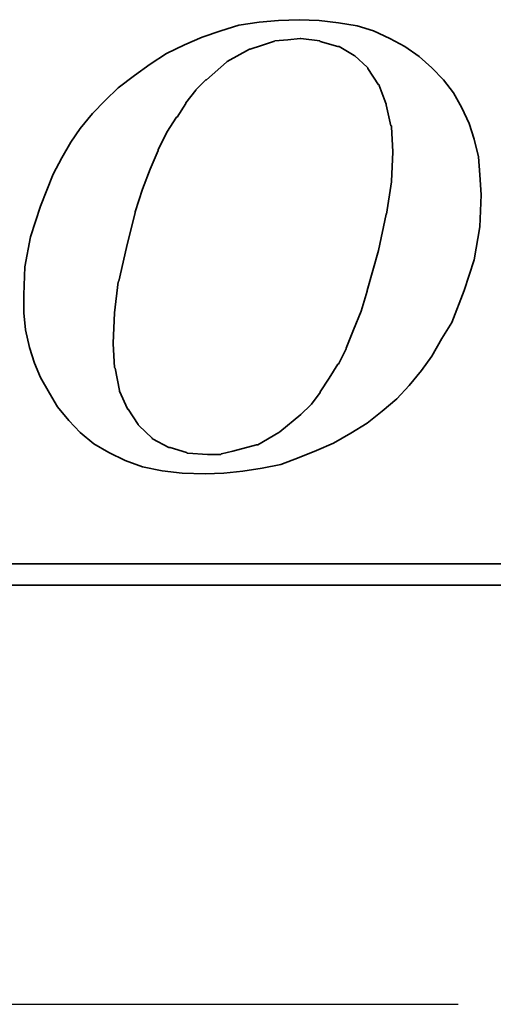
# Model space of a CAD drawing. Extents: x 23 to 149, y 34 to 103.
# Tile 38 of 45: x 132.48 to 134.57, y 64.83 to 69.17. Entities that reach past the tile are written whole.
import ezdxf

# ---------------------------------------------------------------- set-up
doc = ezdxf.new("R2010")
doc.units = 0
doc.header["$LTSCALE"] = 2
doc.header["$MEASUREMENT"] = 0
doc.linetypes.add('CENTER', pattern=[2, 1.25, -0.25, 0.25, -0.25])
for name, color, linetype in [('CL', 1, 'CENTER'), ('DIM', 4, 'CONTINUOUS'), ('layer 1', 7, 'CONTINUOUS')]:
    doc.layers.add(name, color=color, linetype=linetype)

# ---------------------------------------------------------------- blocks, each defined once
blk = doc.blocks.new('TBI MOTION logo(完整正式版)')
at = {"layer": 'layer 1', "color": 22, "lineweight": 35}
for points, knots in [([(35.79625, -6.98375), (35.79625, -6.98375), (36.23125, -7.43875), (36.23125, -7.43875), (36.23125, -7.43875), (36.23125, -7.43875), (36.75625, -7.87125), (36.75625, -7.87125), (36.75625, -7.87125), (36.75625, -7.87125), (37.33125, -8.20375), (37.33125, -8.20375), (37.33125, -8.20375), (37.33125, -8.20375), (37.95625, -8.51875), (37.95625, -8.51875), (37.95625, -8.51875), (37.95625, -8.51875), (38.62625, -8.75875), (38.62625, -8.75875), (38.62625, -8.75875), (38.62625, -8.75875), (39.37125, -8.90375), (39.37125, -8.90375), (39.37125, -8.90375), (39.37125, -8.90375), (40.14125, -8.99875), (40.14125, -8.99875), (40.14125, -8.99875), (40.14125, -8.99875), (41.02625, -9.02375), (41.02625, -9.02375), (41.02625, -9.02375), (41.02625, -9.02375), (41.74625, -8.99875), (41.74625, -8.99875), (41.74625, -8.99875), (41.74625, -8.99875), (42.46625, -8.92375), (42.46625, -8.92375), (42.46625, -8.92375), (42.46625, -8.92375), (43.21125, -8.80625), (43.21125, -8.80625), (43.21125, -8.80625), (43.21125, -8.80625), (43.93125, -8.66375), (43.93125, -8.66375), (43.93125, -8.66375), (43.93125, -8.66375), (44.62625, -8.39875), (44.62625, -8.39875), (44.62625, -8.39875), (44.62625, -8.39875), (45.29625, -8.13375), (45.29625, -8.13375), (45.29625, -8.13375), (45.29625, -8.13375), (45.94625, -7.84375), (45.94625, -7.84375), (45.94625, -7.84375), (45.94625, -7.84375), (46.61625, -7.46375), (46.61625, -7.46375), (46.61625, -7.46375), (46.61625, -7.46375), (47.24125, -7.07875), (47.24125, -7.07875), (47.24125, -7.07875), (47.24125, -7.07875), (47.81625, -6.62375), (47.81625, -6.62375), (47.81625, -6.62375), (47.81625, -6.62375), (48.36875, -6.14375), (48.36875, -6.14375), (48.36875, -6.14375), (48.36875, -6.14375), (48.84625, -5.64125), (48.84625, -5.64125), (48.84625, -5.64125), (48.84625, -5.64125), (49.32625, -5.06375), (49.32625, -5.06375), (49.32625, -5.06375), (49.32625, -5.06375), (49.71125, -4.51374), (49.71125, -4.51374), (49.71125, -4.51374), (49.71125, -4.51374), (50.09625, -3.83874), (50.09625, -3.83874), (50.09625, -3.83874), (50.09625, -3.83874), (50.48125, -3.21374), (50.48125, -3.21374), (50.48125, -3.21374), (50.48125, -3.21374), (50.96125, -1.99125), (50.96125, -1.99125), (50.96125, -1.99125), (50.96125, -1.99125), (51.34375, -0.81875), (51.34375, -0.81875), (51.34375, -0.81875), (51.34375, -0.81875), (51.56125, 0.45624), (51.56125, 0.45624), (51.56125, 0.45624), (51.56125, 0.45624), (51.60625, 1.67624), (51.60625, 1.67624), (51.60625, 1.67624), (51.60625, 1.67624), (51.56125, 2.44625), (51.56125, 2.44625), (51.56125, 2.44625), (51.56125, 2.44625), (51.51125, 3.14125), (51.51125, 3.14125), (51.51125, 3.14125), (51.51125, 3.14125), (51.34375, 3.81125), (51.34375, 3.81125), (51.34375, 3.81125), (51.34375, 3.81125), (51.15125, 4.41125), (51.15125, 4.41125), (51.15125, 4.41125), (51.15125, 4.41125), (50.86125, 5.01125), (50.86125, 5.01125), (50.86125, 5.01125), (50.86125, 5.01125), (50.55125, 5.58875), (50.55125, 5.58875), (50.55125, 5.58875), (50.55125, 5.58875), (50.16625, 6.09125), (50.16625, 6.09125), (50.16625, 6.09125), (50.16625, 6.09125), (49.71125, 6.54875), (49.71125, 6.54875), (49.71125, 6.54875), (49.71125, 6.54875), (49.23125, 6.98125), (49.23125, 6.98125), (49.23125, 6.98125), (49.23125, 6.98125), (48.67875, 7.36625), (48.67875, 7.36625), (48.67875, 7.36625), (48.67875, 7.36625), (48.10375, 7.67625), (48.10375, 7.67625), (48.10375, 7.67625), (48.10375, 7.67625), (47.48125, 7.96375), (47.48125, 7.96375), (47.48125, 7.96375), (47.48125, 7.96375), (46.85625, 8.15625), (46.85625, 8.15625), (46.85625, 8.15625), (46.85625, 8.15625), (46.13625, 8.27624), (46.13625, 8.27624), (46.13625, 8.27624), (46.13625, 8.27624), (45.39125, 8.37125), (45.39125, 8.37125), (45.39125, 8.37125), (45.39125, 8.37125), (44.62625, 8.39624), (44.62625, 8.39624), (44.62625, 8.39624), (44.62625, 8.39624), (43.83625, 8.37125), (43.83625, 8.37125), (43.83625, 8.37125), (43.83625, 8.37125), (43.09125, 8.30125), (43.09125, 8.30125), (43.09125, 8.30125), (43.09125, 8.30125), (42.32125, 8.18125), (42.32125, 8.18125), (42.32125, 8.18125), (42.32125, 8.18125), (41.62875, 7.96375), (41.62875, 7.96375), (41.62875, 7.96375), (41.62875, 7.96375), (40.90625, 7.72625), (40.90625, 7.72625), (40.90625, 7.72625), (40.90625, 7.72625), (40.23624, 7.43625), (40.23624, 7.43625), (40.23624, 7.43625), (40.23624, 7.43625), (39.54124, 7.10125), (39.54124, 7.10125), (39.54124, 7.10125), (39.54124, 7.10125), (38.91625, 6.69125), (38.91625, 6.69125), (38.91625, 6.69125), (38.91625, 6.69125), (38.31625, 6.26125), (38.31625, 6.26125), (38.31625, 6.26125), (38.31625, 6.26125), (37.69125, 5.78125), (37.69125, 5.78125), (37.69125, 5.78125), (37.69125, 5.78125), (37.18625, 5.30125), (37.18625, 5.30125), (37.18625, 5.30125), (37.18625, 5.30125), (36.70625, 4.79624), (36.70625, 4.79624), (36.70625, 4.79624), (36.70625, 4.79624), (36.23125, 4.22125), (36.23125, 4.22125), (36.23125, 4.22125), (36.23125, 4.22125), (35.87124, 3.69375), (35.87124, 3.69375), (35.87124, 3.69375), (35.87124, 3.69375), (35.53125, 3.09125), (35.53125, 3.09125), (35.53125, 3.09125), (35.53125, 3.09125), (35.19875, 2.47125), (35.19875, 2.47125), (35.19875, 2.47125), (35.19875, 2.47125), (34.71625, 1.24625), (34.71625, 1.24625), (34.71625, 1.24625), (34.71625, 1.24625), (34.33125, 0.06874), (34.33125, 0.06874), (34.33125, 0.06874), (34.33125, 0.06874), (34.11625, -1.07875), (34.11625, -1.07875), (34.11625, -1.07875), (34.11625, -1.07875), (34.07125, -2.15875), (34.07125, -2.15875), (34.07125, -2.15875), (34.07125, -2.15875), (34.07125, -2.85375), (34.07125, -2.85375), (34.07125, -2.85375), (34.07125, -2.85375), (34.14125, -3.50375), (34.14125, -3.50375), (34.14125, -3.50375), (34.14125, -3.50375), (34.28625, -4.17375), (34.28625, -4.17375), (34.28625, -4.17375), (34.28625, -4.17375), (34.47625, -4.77624), (34.47625, -4.77624), (34.47625, -4.77624), (34.47625, -4.77624), (34.71625, -5.32625), (34.71625, -5.32625), (34.71625, -5.32625), (34.71625, -5.32625), (35.05375, -5.92875), (35.05375, -5.92875), (35.05375, -5.92875), (35.05375, -5.92875), (35.36375, -6.45375), (35.36375, -6.45375), (35.36375, -6.45375), (35.36375, -6.45375), (35.79625, -6.98375), (35.79625, -6.98375)], [0, 0, 0, 0, 0.01388889, 0.01388889, 0.01388889, 0.01388889, 0.02777778, 0.02777778, 0.02777778, 0.02777778, 0.04166667, 0.04166667, 0.04166667, 0.04166667, 0.05555556, 0.05555556, 0.05555556, 0.05555556, 0.06944444, 0.06944444, 0.06944444, 0.06944444, 0.08333333, 0.08333333, 0.08333333, 0.08333333, 0.09722222, 0.09722222, 0.09722222, 0.09722222, 0.11111111, 0.11111111, 0.11111111, 0.11111111, 0.125, 0.125, 0.125, 0.125, 0.13888889, 0.13888889, 0.13888889, 0.13888889, 0.15277778, 0.15277778, 0.15277778, 0.15277778, 0.16666667, 0.16666667, 0.16666667, 0.16666667, 0.18055556, 0.18055556, 0.18055556, 0.18055556, 0.19444444, 0.19444444, 0.19444444, 0.19444444, 0.20833333, 0.20833333, 0.20833333, 0.20833333, 0.22222222, 0.22222222, 0.22222222, 0.22222222, 0.23611111, 0.23611111, 0.23611111, 0.23611111, 0.25, 0.25, 0.25, 0.25, 0.26388889, 0.26388889, 0.26388889, 0.26388889, 0.27777778, 0.27777778, 0.27777778, 0.27777778, 0.29166667, 0.29166667, 0.29166667, 0.29166667, 0.30555556, 0.30555556, 0.30555556, 0.30555556, 0.31944444, 0.31944444, 0.31944444, 0.31944444, 0.33333333, 0.33333333, 0.33333333, 0.33333333, 0.34722222, 0.34722222, 0.34722222, 0.34722222, 0.36111111, 0.36111111, 0.36111111, 0.36111111, 0.375, 0.375, 0.375, 0.375, 0.38888889, 0.38888889, 0.38888889, 0.38888889, 0.40277778, 0.40277778, 0.40277778, 0.40277778, 0.41666667, 0.41666667, 0.41666667, 0.41666667, 0.43055556, 0.43055556, 0.43055556, 0.43055556, 0.44444444, 0.44444444, 0.44444444, 0.44444444, 0.45833333, 0.45833333, 0.45833333, 0.45833333, 0.47222222, 0.47222222, 0.47222222, 0.47222222, 0.48611111, 0.48611111, 0.48611111, 0.48611111, 0.5, 0.5, 0.5, 0.5, 0.51388889, 0.51388889, 0.51388889, 0.51388889, 0.52777778, 0.52777778, 0.52777778, 0.52777778, 0.54166667, 0.54166667, 0.54166667, 0.54166667, 0.55555556, 0.55555556, 0.55555556, 0.55555556, 0.56944444, 0.56944444, 0.56944444, 0.56944444, 0.58333333, 0.58333333, 0.58333333, 0.58333333, 0.59722222, 0.59722222, 0.59722222, 0.59722222, 0.61111111, 0.61111111, 0.61111111, 0.61111111, 0.625, 0.625, 0.625, 0.625, 0.63888889, 0.63888889, 0.63888889, 0.63888889, 0.65277778, 0.65277778, 0.65277778, 0.65277778, 0.66666667, 0.66666667, 0.66666667, 0.66666667, 0.68055556, 0.68055556, 0.68055556, 0.68055556, 0.69444444, 0.69444444, 0.69444444, 0.69444444, 0.70833333, 0.70833333, 0.70833333, 0.70833333, 0.72222222, 0.72222222, 0.72222222, 0.72222222, 0.73611111, 0.73611111, 0.73611111, 0.73611111, 0.75, 0.75, 0.75, 0.75, 0.76388889, 0.76388889, 0.76388889, 0.76388889, 0.77777778, 0.77777778, 0.77777778, 0.77777778, 0.79166667, 0.79166667, 0.79166667, 0.79166667, 0.80555556, 0.80555556, 0.80555556, 0.80555556, 0.81944444, 0.81944444, 0.81944444, 0.81944444, 0.83333333, 0.83333333, 0.83333333, 0.83333333, 0.84722222, 0.84722222, 0.84722222, 0.84722222, 0.86111111, 0.86111111, 0.86111111, 0.86111111, 0.875, 0.875, 0.875, 0.875, 0.88888889, 0.88888889, 0.88888889, 0.88888889, 0.90277778, 0.90277778, 0.90277778, 0.90277778, 0.91666667, 0.91666667, 0.91666667, 0.91666667, 0.93055556, 0.93055556, 0.93055556, 0.93055556, 0.94444444, 0.94444444, 0.94444444, 0.94444444, 0.95833333, 0.95833333, 0.95833333, 0.95833333, 0.97222222, 0.97222222, 0.97222222, 0.97222222, 0.98611111, 0.98611111, 0.98611111, 0.98611111, 1, 1, 1, 1]), ([(38.33875, 1.03124), (38.33875, 1.03124), (38.62625, 1.89625), (38.62625, 1.89625), (38.62625, 1.89625), (38.62625, 1.89625), (38.91625, 2.66375), (38.91625, 2.66375), (38.91625, 2.66375), (38.91625, 2.66375), (39.22625, 3.38125), (39.22625, 3.38125), (39.22625, 3.38125), (39.22625, 3.38125), (39.22625, 3.40624), (39.22625, 3.40624), (39.22625, 3.40624), (39.22625, 3.40624), (39.56124, 4.07624), (39.56124, 4.07624), (39.56124, 4.07624), (39.56124, 4.07624), (39.92125, 4.65125), (39.92125, 4.65125), (39.92125, 4.65125), (39.92125, 4.65125), (39.94625, 4.65125), (39.94625, 4.65125), (39.94625, 4.65125), (39.94625, 4.65125), (40.28125, 5.17875), (40.28125, 5.17875), (40.28125, 5.17875), (40.28125, 5.17875), (40.28125, 5.20375), (40.28125, 5.20375), (40.28125, 5.20375), (40.28125, 5.20375), (40.66875, 5.68625), (40.66875, 5.68625), (40.66875, 5.68625), (40.66875, 5.68625), (40.66875, 5.70625), (40.66875, 5.70625), (40.66875, 5.70625), (40.66875, 5.70625), (41.05124, 6.09125), (41.05124, 6.09125), (41.05124, 6.09125), (41.05124, 6.09125), (41.07625, 6.09125), (41.07625, 6.09125), (41.07625, 6.09125), (41.07625, 6.09125), (41.84125, 6.76625), (41.84125, 6.76625), (41.84125, 6.76625), (41.84125, 6.76625), (41.86625, 6.78625), (41.86625, 6.78625), (41.86625, 6.78625), (41.86625, 6.78625), (42.73125, 7.26624), (42.73125, 7.26624), (42.73125, 7.26624), (42.73125, 7.26624), (42.75625, 7.26624), (42.75625, 7.26624), (42.75625, 7.26624), (42.75625, 7.26624), (43.18625, 7.41125), (43.18625, 7.41125), (43.18625, 7.41125), (43.18625, 7.41125), (43.64125, 7.55625), (43.64125, 7.55625), (43.64125, 7.55625), (43.64125, 7.55625), (43.66625, 7.55625), (43.66625, 7.55625), (43.66625, 7.55625), (43.66625, 7.55625), (43.69125, 7.58124), (43.69125, 7.58124), (43.69125, 7.58124), (43.69125, 7.58124), (44.19125, 7.62625), (44.19125, 7.62625), (44.19125, 7.62625), (44.19125, 7.62625), (44.67125, 7.67625), (44.67125, 7.67625), (44.67125, 7.67625), (44.67125, 7.67625), (44.69625, 7.67625), (44.69625, 7.67625), (44.69625, 7.67625), (44.69625, 7.67625), (45.41875, 7.58124), (45.41875, 7.58124), (45.41875, 7.58124), (45.41875, 7.58124), (45.44125, 7.55625), (45.44125, 7.55625), (45.44125, 7.55625), (45.44125, 7.55625), (46.11125, 7.36625), (46.11125, 7.36625), (46.11125, 7.36625), (46.11125, 7.36625), (46.13625, 7.36625), (46.13625, 7.36625), (46.13625, 7.36625), (46.13625, 7.36625), (46.15875, 7.36625), (46.15875, 7.36625), (46.15875, 7.36625), (46.15875, 7.36625), (46.73625, 7.02624), (46.73625, 7.02624), (46.73625, 7.02624), (46.73625, 7.02624), (46.76125, 7.00624), (46.76125, 7.00624), (46.76125, 7.00624), (46.76125, 7.00624), (47.24125, 6.57124), (47.24125, 6.57124), (47.24125, 6.57124), (47.24125, 6.57124), (47.26625, 6.54875), (47.26625, 6.54875), (47.26625, 6.54875), (47.26625, 6.54875), (47.26625, 6.52375), (47.26625, 6.52375), (47.26625, 6.52375), (47.26625, 6.52375), (47.67375, 5.89875), (47.67375, 5.89875), (47.67375, 5.89875), (47.67375, 5.89875), (47.69625, 5.89875), (47.69625, 5.89875), (47.69625, 5.89875), (47.69625, 5.89875), (47.69625, 5.87625), (47.69625, 5.87625), (47.69625, 5.87625), (47.69625, 5.87625), (47.96125, 5.15625), (47.96125, 5.15625), (47.96125, 5.15625), (47.96125, 5.15625), (47.96125, 5.13125), (47.96125, 5.13125), (47.96125, 5.13125), (47.96125, 5.13125), (48.15125, 4.31875), (48.15125, 4.31875), (48.15125, 4.31875), (48.15125, 4.31875), (48.17625, 4.31875), (48.17625, 4.31875), (48.17625, 4.31875), (48.17625, 4.31875), (48.17625, 4.29125), (48.17625, 4.29125), (48.17625, 4.29125), (48.17625, 4.29125), (48.22625, 3.33125), (48.22625, 3.33125), (48.22625, 3.33125), (48.22625, 3.33125), (48.22625, 3.30875), (48.22625, 3.30875), (48.22625, 3.30875), (48.22625, 3.30875), (48.17625, 2.20624), (48.17625, 2.20624), (48.17625, 2.20624), (48.17625, 2.20624), (48.17625, 2.18124), (48.17625, 2.18124), (48.17625, 2.18124), (48.17625, 2.18124), (47.98375, 0.93624), (47.98375, 0.93624), (47.98375, 0.93624), (47.98375, 0.93624), (47.96125, 0.93624), (47.96125, 0.93624), (47.96125, 0.93624), (47.96125, 0.93624), (47.67375, -0.45874), (47.67375, -0.45874), (47.67375, -0.45874), (47.67375, -0.45874), (47.24125, -1.99125), (47.24125, -1.99125), (47.24125, -1.99125), (47.24125, -1.99125), (47.24125, -2.01874), (47.24125, -2.01874), (47.24125, -2.01874), (47.24125, -2.01874), (47.00125, -2.78375), (47.00125, -2.78375), (47.00125, -2.78375), (47.00125, -2.78375), (46.71125, -3.50375), (46.71125, -3.50375), (46.71125, -3.50375), (46.71125, -3.50375), (46.42625, -4.19875), (46.42625, -4.19875), (46.42625, -4.19875), (46.42625, -4.19875), (46.42625, -4.22375), (46.42625, -4.22375), (46.42625, -4.22375), (46.42625, -4.22375), (46.13625, -4.82374), (46.13625, -4.82374), (46.13625, -4.82374), (46.13625, -4.82374), (46.11125, -4.82374), (46.11125, -4.82374), (46.11125, -4.82374), (46.11125, -4.82374), (45.77625, -5.35125), (45.77625, -5.35125), (45.77625, -5.35125), (45.77625, -5.35125), (45.44125, -5.87875), (45.44125, -5.87875), (45.44125, -5.87875), (45.44125, -5.87875), (45.44125, -5.90375), (45.44125, -5.90375), (45.44125, -5.90375), (45.44125, -5.90375), (45.10625, -6.35875), (45.10625, -6.35875), (45.10625, -6.35875), (45.10625, -6.35875), (45.08125, -6.38375), (45.08125, -6.38375), (45.08125, -6.38375), (45.08125, -6.38375), (44.69625, -6.74375), (44.69625, -6.74375), (44.69625, -6.74375), (44.69625, -6.74375), (43.88375, -7.41625), (43.88375, -7.41625), (43.88375, -7.41625), (43.88375, -7.41625), (43.85625, -7.43875), (43.85625, -7.43875), (43.85625, -7.43875), (43.85625, -7.43875), (43.04125, -7.91875), (43.04125, -7.91875), (43.04125, -7.91875), (43.04125, -7.91875), (43.01625, -7.91875), (43.01625, -7.91875), (43.01625, -7.91875), (43.01625, -7.91875), (42.99625, -7.91875), (42.99625, -7.91875), (42.99625, -7.91875), (42.99625, -7.91875), (42.08125, -8.15875), (42.08125, -8.15875), (42.08125, -8.15875), (42.08125, -8.15875), (41.65125, -8.25625), (41.65125, -8.25625), (41.65125, -8.25625), (41.65125, -8.25625), (41.62875, -8.27875), (41.62875, -8.27875), (41.62875, -8.27875), (41.62875, -8.27875), (41.60125, -8.27875), (41.60125, -8.27875), (41.60125, -8.27875), (41.60125, -8.27875), (41.12125, -8.27875), (41.12125, -8.27875), (41.12125, -8.27875), (41.12125, -8.27875), (40.35624, -8.23125), (40.35624, -8.23125), (40.35624, -8.23125), (40.35624, -8.23125), (40.33125, -8.23125), (40.33125, -8.23125), (40.33125, -8.23125), (40.33125, -8.23125), (40.30625, -8.20375), (40.30625, -8.20375), (40.30625, -8.20375), (40.30625, -8.20375), (39.68375, -8.01375), (39.68375, -8.01375), (39.68375, -8.01375), (39.68375, -8.01375), (39.66124, -8.01375), (39.66124, -8.01375), (39.66124, -8.01375), (39.66124, -8.01375), (39.63625, -8.01375), (39.63625, -8.01375), (39.63625, -8.01375), (39.63625, -8.01375), (39.01125, -7.67875), (39.01125, -7.67875), (39.01125, -7.67875), (39.01125, -7.67875), (38.98875, -7.65375), (38.98875, -7.65375), (38.98875, -7.65375), (38.98875, -7.65375), (38.48625, -7.17375), (38.48625, -7.17375), (38.48625, -7.17375), (38.48625, -7.17375), (38.45875, -7.14875), (38.45875, -7.14875), (38.45875, -7.14875), (38.45875, -7.14875), (38.45875, -7.12875), (38.45875, -7.12875), (38.45875, -7.12875), (38.45875, -7.12875), (38.07625, -6.54875), (38.07625, -6.54875), (38.07625, -6.54875), (38.07625, -6.54875), (38.05125, -6.54875), (38.05125, -6.54875), (38.05125, -6.54875), (38.05125, -6.54875), (38.05125, -6.52875), (38.05125, -6.52875), (38.05125, -6.52875), (38.05125, -6.52875), (37.74125, -5.85375), (37.74125, -5.85375), (37.74125, -5.85375), (37.74125, -5.85375), (37.74125, -5.82875), (37.74125, -5.82875), (37.74125, -5.82875), (37.74125, -5.82875), (37.57375, -4.96875), (37.57375, -4.96875), (37.57375, -4.96875), (37.57375, -4.96875), (37.54625, -4.94375), (37.54625, -4.94375), (37.54625, -4.94375), (37.54625, -4.94375), (37.50125, -4.03375), (37.50125, -4.03375), (37.50125, -4.03375), (37.50125, -4.03375), (37.50125, -4.00875), (37.50125, -4.00875), (37.50125, -4.00875), (37.50125, -4.00875), (37.54625, -2.85375), (37.54625, -2.85375), (37.54625, -2.85375), (37.54625, -2.85375), (37.69125, -1.65875), (37.69125, -1.65875), (37.69125, -1.65875), (37.69125, -1.65875), (37.71624, -1.63375), (37.71624, -1.63375), (37.71624, -1.63375), (37.71624, -1.63375), (38.00375, -0.33875), (38.00375, -0.33875), (38.00375, -0.33875), (38.00375, -0.33875), (38.33875, 1.00624), (38.33875, 1.00624), (38.33875, 1.00624), (38.33875, 1.00624), (38.33875, 1.03124), (38.33875, 1.03124)], [0, 0, 0, 0, 0.01010101, 0.01010101, 0.01010101, 0.01010101, 0.02020202, 0.02020202, 0.02020202, 0.02020202, 0.03030303, 0.03030303, 0.03030303, 0.03030303, 0.04040404, 0.04040404, 0.04040404, 0.04040404, 0.05050505, 0.05050505, 0.05050505, 0.05050505, 0.06060606, 0.06060606, 0.06060606, 0.06060606, 0.07070707, 0.07070707, 0.07070707, 0.07070707, 0.08080808, 0.08080808, 0.08080808, 0.08080808, 0.09090909, 0.09090909, 0.09090909, 0.09090909, 0.1010101, 0.1010101, 0.1010101, 0.1010101, 0.11111111, 0.11111111, 0.11111111, 0.11111111, 0.12121212, 0.12121212, 0.12121212, 0.12121212, 0.13131313, 0.13131313, 0.13131313, 0.13131313, 0.14141414, 0.14141414, 0.14141414, 0.14141414, 0.15151515, 0.15151515, 0.15151515, 0.15151515, 0.16161616, 0.16161616, 0.16161616, 0.16161616, 0.17171717, 0.17171717, 0.17171717, 0.17171717, 0.18181818, 0.18181818, 0.18181818, 0.18181818, 0.19191919, 0.19191919, 0.19191919, 0.19191919, 0.2020202, 0.2020202, 0.2020202, 0.2020202, 0.21212121, 0.21212121, 0.21212121, 0.21212121, 0.22222222, 0.22222222, 0.22222222, 0.22222222, 0.23232323, 0.23232323, 0.23232323, 0.23232323, 0.24242424, 0.24242424, 0.24242424, 0.24242424, 0.25252525, 0.25252525, 0.25252525, 0.25252525, 0.26262626, 0.26262626, 0.26262626, 0.26262626, 0.27272727, 0.27272727, 0.27272727, 0.27272727, 0.28282828, 0.28282828, 0.28282828, 0.28282828, 0.29292929, 0.29292929, 0.29292929, 0.29292929, 0.3030303, 0.3030303, 0.3030303, 0.3030303, 0.31313131, 0.31313131, 0.31313131, 0.31313131, 0.32323232, 0.32323232, 0.32323232, 0.32323232, 0.33333333, 0.33333333, 0.33333333, 0.33333333, 0.34343434, 0.34343434, 0.34343434, 0.34343434, 0.35353535, 0.35353535, 0.35353535, 0.35353535, 0.36363636, 0.36363636, 0.36363636, 0.36363636, 0.37373737, 0.37373737, 0.37373737, 0.37373737, 0.38383838, 0.38383838, 0.38383838, 0.38383838, 0.39393939, 0.39393939, 0.39393939, 0.39393939, 0.4040404, 0.4040404, 0.4040404, 0.4040404, 0.41414141, 0.41414141, 0.41414141, 0.41414141, 0.42424242, 0.42424242, 0.42424242, 0.42424242, 0.43434343, 0.43434343, 0.43434343, 0.43434343, 0.44444444, 0.44444444, 0.44444444, 0.44444444, 0.45454545, 0.45454545, 0.45454545, 0.45454545, 0.46464646, 0.46464646, 0.46464646, 0.46464646, 0.47474747, 0.47474747, 0.47474747, 0.47474747, 0.48484848, 0.48484848, 0.48484848, 0.48484848, 0.49494949, 0.49494949, 0.49494949, 0.49494949, 0.50505051, 0.50505051, 0.50505051, 0.50505051, 0.51515152, 0.51515152, 0.51515152, 0.51515152, 0.52525253, 0.52525253, 0.52525253, 0.52525253, 0.53535354, 0.53535354, 0.53535354, 0.53535354, 0.54545455, 0.54545455, 0.54545455, 0.54545455, 0.55555556, 0.55555556, 0.55555556, 0.55555556, 0.56565657, 0.56565657, 0.56565657, 0.56565657, 0.57575758, 0.57575758, 0.57575758, 0.57575758, 0.58585859, 0.58585859, 0.58585859, 0.58585859, 0.5959596, 0.5959596, 0.5959596, 0.5959596, 0.60606061, 0.60606061, 0.60606061, 0.60606061, 0.61616162, 0.61616162, 0.61616162, 0.61616162, 0.62626263, 0.62626263, 0.62626263, 0.62626263, 0.63636364, 0.63636364, 0.63636364, 0.63636364, 0.64646465, 0.64646465, 0.64646465, 0.64646465, 0.65656566, 0.65656566, 0.65656566, 0.65656566, 0.66666667, 0.66666667, 0.66666667, 0.66666667, 0.67676768, 0.67676768, 0.67676768, 0.67676768, 0.68686869, 0.68686869, 0.68686869, 0.68686869, 0.6969697, 0.6969697, 0.6969697, 0.6969697, 0.70707071, 0.70707071, 0.70707071, 0.70707071, 0.71717172, 0.71717172, 0.71717172, 0.71717172, 0.72727273, 0.72727273, 0.72727273, 0.72727273, 0.73737374, 0.73737374, 0.73737374, 0.73737374, 0.74747475, 0.74747475, 0.74747475, 0.74747475, 0.75757576, 0.75757576, 0.75757576, 0.75757576, 0.76767677, 0.76767677, 0.76767677, 0.76767677, 0.77777778, 0.77777778, 0.77777778, 0.77777778, 0.78787879, 0.78787879, 0.78787879, 0.78787879, 0.7979798, 0.7979798, 0.7979798, 0.7979798, 0.80808081, 0.80808081, 0.80808081, 0.80808081, 0.81818182, 0.81818182, 0.81818182, 0.81818182, 0.82828283, 0.82828283, 0.82828283, 0.82828283, 0.83838384, 0.83838384, 0.83838384, 0.83838384, 0.84848485, 0.84848485, 0.84848485, 0.84848485, 0.85858586, 0.85858586, 0.85858586, 0.85858586, 0.86868687, 0.86868687, 0.86868687, 0.86868687, 0.87878788, 0.87878788, 0.87878788, 0.87878788, 0.88888889, 0.88888889, 0.88888889, 0.88888889, 0.8989899, 0.8989899, 0.8989899, 0.8989899, 0.90909091, 0.90909091, 0.90909091, 0.90909091, 0.91919192, 0.91919192, 0.91919192, 0.91919192, 0.92929293, 0.92929293, 0.92929293, 0.92929293, 0.93939394, 0.93939394, 0.93939394, 0.93939394, 0.94949495, 0.94949495, 0.94949495, 0.94949495, 0.95959596, 0.95959596, 0.95959596, 0.95959596, 0.96969697, 0.96969697, 0.96969697, 0.96969697, 0.97979798, 0.97979798, 0.97979798, 0.97979798, 0.98989899, 0.98989899, 0.98989899, 0.98989899, 1, 1, 1, 1]), ([(75.90875, -9.47875), (75.90875, -9.47875), (75.90875, -12.28625), (75.90875, -12.28625), (75.90875, -12.28625), (75.90875, -12.28625), (75.90875, -12.47875), (75.90875, -12.47875), (75.90875, -12.47875), (75.90875, -12.47875), (75.71625, -12.47875), (75.71625, -12.47875), (75.71625, -12.47875), (75.71625, -12.47875), (-88.32875, -12.47875), (-88.32875, -12.47875), (-88.32875, -12.47875), (-88.32875, -12.47875), (-88.32875, -13.29375), (-88.32875, -13.29375), (-88.32875, -13.29375), (-88.32875, -13.29375), (82.89125, -13.29375), (82.89125, -13.29375), (82.89125, -13.29375), (82.89125, -13.29375), (75.90875, -9.47875), (75.90875, -9.47875)], [0, 0, 0, 0, 0.14285714, 0.14285714, 0.14285714, 0.14285714, 0.28571429, 0.28571429, 0.28571429, 0.28571429, 0.42857143, 0.42857143, 0.42857143, 0.42857143, 0.57142857, 0.57142857, 0.57142857, 0.57142857, 0.71428571, 0.71428571, 0.71428571, 0.71428571, 0.85714286, 0.85714286, 0.85714286, 0.85714286, 1, 1, 1, 1])]:
    blk.add_open_spline(points, degree=3, knots=knots, dxfattribs=at)

msp = doc.modelspace()

# ---------------------------------------------------------------- linework, layer by layer
at = {"layer": 'CL', "color": 7, "ltscale": 2}
msp.add_line((97.4139, 64.8266), (143.4139, 64.8266), dxfattribs=at)

# ---------------------------------------------------------------- block references
at = {"layer": 'DIM', "color": 7, "xscale": 0.1149341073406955, "yscale": 0.1149341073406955, "zscale": 0.1149341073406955}
msp.add_blockref('TBI MOTION logo(完整正式版)', (128.5843, 68.2026), dxfattribs=at)

doc.saveas('drawing.dxf')
